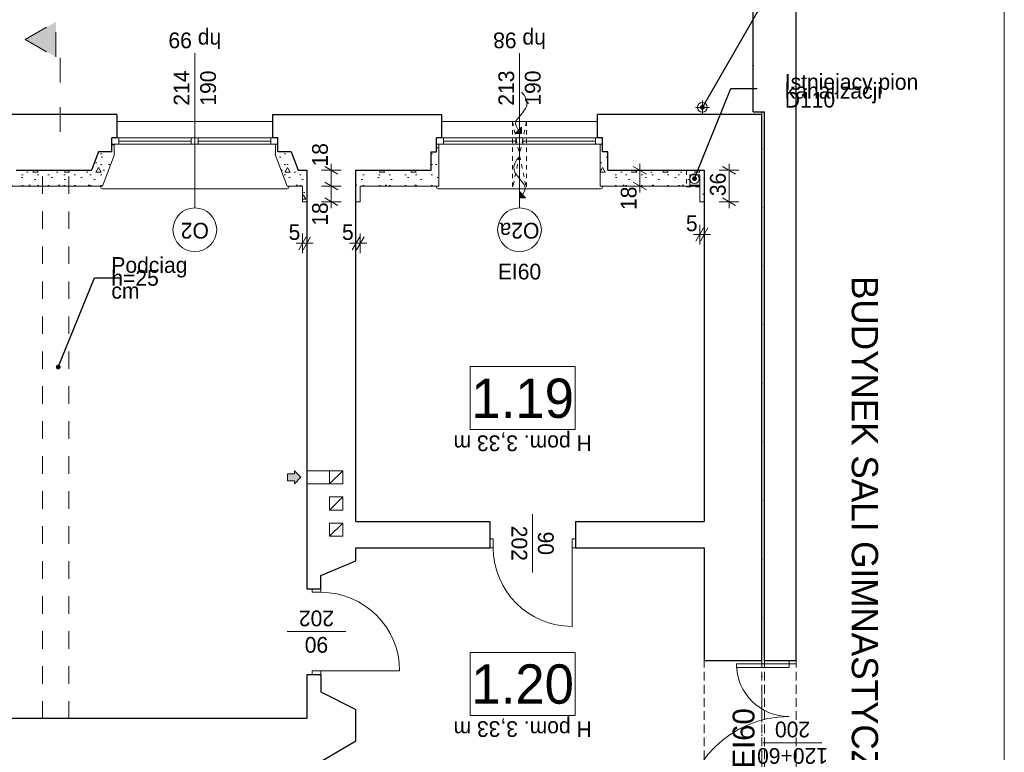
# Model space of a CAD drawing. Extents: x -145259 to -66341, y -2316 to 227384.
# Tile 66 of 143: x -81510 to -70259, y 94379 to 102756. Entities that reach past the tile are written whole.
import ezdxf

# ---------------------------------------------------------------- set-up
doc = ezdxf.new("R2010")
doc.units = 0
doc.header["$MEASUREMENT"] = 0
for name, pattern in [('Dashed', [564.444447, 282.222223, -282.222223]), ('Dot & Dashed', [670.277762, 352.777767, -176.388884, 0, -141.111112]), ('Hidden Line', [100, 50, -50]), ('Krawędzie ukryte', [150, 100, -50]), ('Przerywana', [400, 200, -200])]:
    doc.linetypes.add(name, pattern=pattern)
for name, color, linetype in [('A-Okna', 7, 'Continuous'), ('Arch ocieplenie', 7, 'Continuous'), ('Arch wymiary', 7, 'Continuous'), ('Arch ściany działowe', 7, 'Continuous')]:
    doc.layers.add(name, color=color, linetype=linetype)
for name, color, linetype, lineweight in [('A-Okna_Nr_Pióra__21', 7, 'Continuous', 13), ('A-Okna_Nr_Pióra__5', 7, 'Continuous', 13), ('Arch ocieplenie_Nr_Pióra__21', 7, 'Continuous', 13), ('Arch opisy okien_Nr_Pióra__21', 7, 'Continuous', 13), ('Arch opisy_Nr_Pióra__1', 7, 'Continuous', 25), ('Arch opisy_Nr_Pióra__21', 7, 'Continuous', 13), ('arch przekroje_Nr_Pióra__5', 7, 'Continuous', 13), ('ARCH TABELA_Nr_Pióra__21', 7, 'Continuous', 13), ('Arch wymiary_Nr_Pióra__21', 7, 'Continuous', 13), ('Arch wymiary_Nr_Pióra__5', 7, 'Continuous', 13), ('Arch ściany działowe_Nr_Pióra__5', 7, 'Continuous', 13), ('Inwent kominy_Nr_Pióra__21', 7, 'Continuous', 13), ('INWENT ODWODNIENIE_Nr_Pióra__21', 7, 'Continuous', 13), ('INWENT OPISY_Nr_Pióra__21', 7, 'Continuous', 13), ('INWENT OPISY_Nr_Pióra__5', 7, 'Continuous', 13), ('INWENT STROPY_Nr_Pióra__21', 7, 'Continuous', 13), ('INWENT. DRZWI_Nr_Pióra__21', 7, 'Continuous', 13), ('INWENT. OKNA_Nr_Pióra__21', 7, 'Continuous', 13), ('INWENT.ŚCIANY_Nr_Pióra__1', 7, 'Continuous', 25), ('INWENT.ŚCIANY_Nr_Pióra__20', 1, 'Continuous', 20), ('INWENT.ŚCIANY_Nr_Pióra__21', 7, 'Continuous', 13)]:
    doc.layers.add(name, color=color, linetype=linetype, lineweight=lineweight)
doc.layers.add('INWENT kanalizacja_Nr_Pióra__118', color=7, linetype='Continuous', lineweight=13, true_color=0x573938)
doc.layers.add('INWENT.ŚCIANY_Nr_Pióra__2', color=7, linetype='Continuous', lineweight=13, true_color=0x7f7f7f)
doc.styles.add('GENERATED_STYLE_1', font='txt')
doc.styles.add('GENERATED_STYLE_4', font='txt')
doc.styles.add('GENERATED_STYLE_5', font='txt')
doc.styles.add('GENERATED_STYLE_7', font='txt')
doc.styles.add('GENERATED_STYLE_8', font='txt')
doc.dimstyles.new('GENERATED_STYLE__1', dxfattribs={"dimtxt": 179.999995, "dimasz": 114, "dimexe": 0.18, "dimexo": 0, "dimgap": 0.09, "dimtad": 1, "dimdec": 0, "dimlfac": 0.1, "dimzin": 0, "dimdsep": 46, "dimtxsty": 'GENERATED_STYLE_1', "dimblk": 'ARROWHEAD_2', "dimblk1": 'ARROWHEAD_2', "dimblk2": 'ARROWHEAD_2', "dimcen": 0.09, "dimclrd": 7, "dimclre": 7, "dimclrt": 7, "dimazin": 0, "dimtfac": 1, "dimtdec": 4, "dimtmove": 0, "dimatfit": 3, "dimfxl": 0, "dimtolj": 1, "dimtzin": 0, "dimarcsym": 0})
doc.dimstyles.new('GENERATED_STYLE__2', dxfattribs={"dimtxt": 179.999995, "dimasz": 114, "dimexe": 0.18, "dimexo": 0, "dimgap": 0.09, "dimtad": 1, "dimtih": 1, "dimtoh": 1, "dimdec": 0, "dimlfac": 0.1, "dimzin": 0, "dimdsep": 46, "dimtxsty": 'GENERATED_STYLE_1', "dimblk": 'ARROWHEAD_2', "dimblk1": 'ARROWHEAD_2', "dimblk2": 'ARROWHEAD_2', "dimcen": 0.09, "dimclrd": 7, "dimclre": 7, "dimclrt": 7, "dimazin": 0, "dimtfac": 1, "dimtdec": 4, "dimtmove": 0, "dimatfit": 3, "dimfxl": 0, "dimtolj": 1, "dimtzin": 0, "dimarcsym": 0})
doc.dimstyles.new('GENERATED_STYLE__9', dxfattribs={"dimtxt": 0.18, "dimasz": 109.44, "dimexe": 0.18, "dimexo": 0.0625, "dimgap": 0.09, "dimtad": 0, "dimtih": 1, "dimtoh": 1, "dimdec": 4, "dimzin": 0, "dimdsep": 46, "dimcen": 0.09, "dimadec": 0, "dimazin": 0, "dimtfac": 1, "dimtdec": 4, "dimtmove": 0, "dimatfit": 3, "dimldrblk": 'ARROWHEAD_11', "dimfxl": 0, "dimtolj": 1, "dimtzin": 0, "dimarcsym": 0})
pattern_1 = [(0, (0, 0), (0, 623.5383), [60, -300]), (0, (180, 311.8), (0, 623.5383), [60, -300]), (60, (0, 0), (-540, 311.7692), [60, -300]), (60, (360, 0), (-540, 311.7692), [60, -300]), (120, (60, 0), (540, 311.7692), [60, -300]), (120, (420, 0), (540, 311.7692), [60, -300]), (0, (0, 60), (0, 120), [0, -120, 0, -180.00001]), (45, (60, 60), (-84.85282, 84.85282), [0, -90, 0, -150.00001])]

# ---------------------------------------------------------------- blocks, each defined once
blk = doc.blocks.new('Ściana_259', base_point=(-78229, 101034))
at = {"layer": 'Arch ocieplenie_Nr_Pióra__21', "linetype": 'Continuous'}
h = blk.add_hatch(dxfattribs=at)
h.set_pattern_fill('Structural_Concrete', color=256, style=0, pattern_type=2)
h.set_pattern_definition(pattern_1)
h.paths.add_polyline_path([(-78229, 101034), (-78329, 101034), (-78453, 100854), (-78279, 100854)], flags=0)
for p, q in [((-78229, 101034), (-78329, 101034)), ((-78453, 100854), (-78279, 100854))]:
    blk.add_line(p, q, dxfattribs=at)
blk = doc.blocks.new('Ściana_260', base_point=(-78329, 101034))
at = {"layer": 'Arch ocieplenie_Nr_Pióra__21', "linetype": 'Continuous'}
h = blk.add_hatch(dxfattribs=at)
h.set_pattern_fill('Structural_Concrete', color=256, style=0, pattern_type=2)
h.set_pattern_definition(pattern_1)
h.paths.add_polyline_path([(-78329, 101034), (-78409, 101244), (-78590, 101214), (-78453, 100854)], flags=0)
for p, q in [((-78590, 101214), (-78453, 100854)), ((-78329, 101034), (-78409, 101244))]:
    blk.add_line(p, q, dxfattribs=at)
blk = doc.blocks.new('Ściana_261', base_point=(-78409, 101244))
at = {"layer": 'Arch ocieplenie_Nr_Pióra__21', "linetype": 'Continuous'}
h = blk.add_hatch(dxfattribs=at)
h.set_pattern_fill('Structural_Concrete', color=256, style=0, pattern_type=2)
h.set_pattern_definition(pattern_1)
h.paths.add_polyline_path([(-78409, 101244), (-78559, 101244), (-78589, 101214), (-78590, 101214)], flags=0)
for p, q in [((-78589, 101214), (-78590, 101214)), ((-78409, 101244), (-78559, 101244))]:
    blk.add_line(p, q, dxfattribs=at)
blk = doc.blocks.new('Ściana_262', base_point=(-78559, 101244))
at = {"layer": 'Arch ocieplenie_Nr_Pióra__21', "linetype": 'Continuous'}
h = blk.add_hatch(dxfattribs=at)
h.set_pattern_fill('Structural_Concrete', color=256, style=0, pattern_type=2)
h.set_pattern_definition(pattern_1)
h.paths.add_polyline_path([(-78559, 101244), (-78559, 101334), (-78589, 101334), (-78589, 101214)], flags=0)
for p, q in [((-78559, 101334), (-78589, 101334)), ((-78589, 101334), (-78589, 101214)), ((-78559, 101244), (-78559, 101334))]:
    blk.add_line(p, q, dxfattribs=at)
blk = doc.blocks.new('Ściana_263', base_point=(-81119, 101034))
at = {"layer": 'Arch ocieplenie_Nr_Pióra__21', "linetype": 'Continuous'}
h = blk.add_hatch(dxfattribs=at)
h.set_pattern_fill('Structural_Concrete', color=256, style=0, pattern_type=2)
h.set_pattern_definition(pattern_1)
h.paths.add_polyline_path([(-81119, 100854), (-80565, 100854), (-80689, 101034), (-81119, 101034)], flags=0)
for p, q in [((-80689, 101034), (-81119, 101034)), ((-81119, 100854), (-80565, 100854))]:
    blk.add_line(p, q, dxfattribs=at)
blk = doc.blocks.new('Ściana_264', base_point=(-80689, 101034))
at = {"layer": 'Arch ocieplenie_Nr_Pióra__21', "linetype": 'Continuous'}
h = blk.add_hatch(dxfattribs=at)
h.set_pattern_fill('Structural_Concrete', color=256, style=0, pattern_type=2)
h.set_pattern_definition(pattern_1)
h.paths.add_polyline_path([(-80565, 100854), (-80428, 101214), (-80609, 101244), (-80689, 101034)], flags=0)
for p, q in [((-80609, 101244), (-80689, 101034)), ((-80565, 100854), (-80428, 101214))]:
    blk.add_line(p, q, dxfattribs=at)
blk = doc.blocks.new('Ściana_265', base_point=(-80609, 101244))
at = {"layer": 'Arch ocieplenie_Nr_Pióra__21', "linetype": 'Continuous'}
h = blk.add_hatch(dxfattribs=at)
h.set_pattern_fill('Structural_Concrete', color=256, style=0, pattern_type=2)
h.set_pattern_definition(pattern_1)
h.paths.add_polyline_path([(-80428, 101214), (-80429, 101214), (-80459, 101244), (-80609, 101244)], flags=0)
for p, q in [((-80459, 101244), (-80609, 101244)), ((-80428, 101214), (-80429, 101214))]:
    blk.add_line(p, q, dxfattribs=at)
blk = doc.blocks.new('Ściana_266', base_point=(-80459, 101244))
at = {"layer": 'Arch ocieplenie_Nr_Pióra__21', "linetype": 'Continuous'}
h = blk.add_hatch(dxfattribs=at)
h.set_pattern_fill('Structural_Concrete', color=256, style=0, pattern_type=2)
h.set_pattern_definition(pattern_1)
h.paths.add_polyline_path([(-80429, 101214), (-80429, 101334), (-80459, 101334), (-80459, 101244)], flags=0)
for p, q in [((-80429, 101334), (-80459, 101334)), ((-80459, 101334), (-80459, 101244)), ((-80429, 101214), (-80429, 101334))]:
    blk.add_line(p, q, dxfattribs=at)
blk = doc.blocks.new('Ściana_267', base_point=(-81119, 101034))
at = {"layer": 'Arch ocieplenie_Nr_Pióra__21', "linetype": 'Continuous'}
h = blk.add_hatch(dxfattribs=at)
h.set_pattern_fill('Structural_Concrete', color=256, style=0, pattern_type=2)
h.set_pattern_definition(pattern_1)
h.paths.add_polyline_path([(-81119, 101034), (-81549, 101034), (-81673, 100854), (-81119, 100854)], flags=0)
for p, q in [((-81119, 101034), (-81549, 101034)), ((-81673, 100854), (-81119, 100854))]:
    blk.add_line(p, q, dxfattribs=at)
blk = doc.blocks.new('Ściana_284', base_point=(-78229, 101034))
at = {"layer": 'Arch ocieplenie_Nr_Pióra__21', "linetype": 'Continuous'}
h = blk.add_hatch(dxfattribs=at)
h.set_pattern_fill('Structural_Concrete', color=256, style=0, pattern_type=2)
h.set_pattern_definition(pattern_1)
h.paths.add_polyline_path([(-78279, 100854), (-78279, 100674), (-78229, 100674), (-78229, 101034)], flags=0)
for p, q in [((-78229, 100674), (-78229, 101034)), ((-78279, 100854), (-78279, 100674)), ((-78279, 100674), (-78229, 100674))]:
    blk.add_line(p, q, dxfattribs=at)
blk = doc.blocks.new('Ściana_285', base_point=(-77669, 101034))
at = {"layer": 'Arch ocieplenie_Nr_Pióra__21', "linetype": 'Continuous'}
h = blk.add_hatch(dxfattribs=at)
h.set_pattern_fill('Structural_Concrete', color=256, style=0, pattern_type=2)
h.set_pattern_definition(pattern_1)
h.paths.add_polyline_path([(-77669, 101034), (-77669, 100674), (-77619, 100674), (-77619, 100854)], flags=0)
for p, q in [((-77669, 101034), (-77669, 100674)), ((-77619, 100674), (-77619, 100854)), ((-77669, 100674), (-77619, 100674))]:
    blk.add_line(p, q, dxfattribs=at)
blk = doc.blocks.new('Ściana_286', base_point=(-74849, 101244))
at = {"layer": 'Arch ocieplenie_Nr_Pióra__21', "linetype": 'Continuous'}
h = blk.add_hatch(dxfattribs=at)
h.set_pattern_fill('Structural_Concrete', color=256, style=0, pattern_type=2)
h.set_pattern_definition(pattern_1)
h.paths.add_polyline_path([(-74849, 101244), (-74849, 101334), (-74879, 101334), (-74879, 101244)], flags=0)
for p, q in [((-74849, 101334), (-74879, 101334)), ((-74879, 101334), (-74879, 101244)), ((-74849, 101244), (-74849, 101334))]:
    blk.add_line(p, q, dxfattribs=at)
blk = doc.blocks.new('Ściana_287', base_point=(-74849, 101034))
at = {"layer": 'Arch ocieplenie_Nr_Pióra__21', "linetype": 'Continuous'}
h = blk.add_hatch(dxfattribs=at)
h.set_pattern_fill('Structural_Concrete', color=256, style=0, pattern_type=2)
h.set_pattern_definition(pattern_1)
h.paths.add_polyline_path([(-74789, 101034), (-74789, 101244), (-74879, 101244), (-74879, 100854)], flags=0)
for p, q in [((-74879, 101244), (-74879, 100854)), ((-74789, 101244), (-74849, 101244)), ((-74789, 101034), (-74789, 101244))]:
    blk.add_line(p, q, dxfattribs=at)
blk = doc.blocks.new('Ściana_288', base_point=(-73854, 101034))
at = {"layer": 'Arch ocieplenie_Nr_Pióra__21', "linetype": 'Continuous'}
h = blk.add_hatch(dxfattribs=at)
h.set_pattern_fill('Structural_Concrete', color=256, style=0, pattern_type=2)
h.set_pattern_definition(pattern_1)
h.paths.add_polyline_path([(-73854, 101034), (-74789, 101034), (-74879, 100854), (-73854, 100854)], flags=0)
for p, q in [((-73854, 101034), (-74789, 101034)), ((-73854, 100854), (-73854, 100984)), ((-74879, 100854), (-73854, 100854))]:
    blk.add_line(p, q, dxfattribs=at)
blk = doc.blocks.new('Ściana_289', base_point=(-76749, 101244))
at = {"layer": 'Arch ocieplenie_Nr_Pióra__21', "linetype": 'Continuous'}
h = blk.add_hatch(dxfattribs=at)
h.set_pattern_fill('Structural_Concrete', color=256, style=0, pattern_type=2)
h.set_pattern_definition(pattern_1)
h.paths.add_polyline_path([(-76719, 101244), (-76719, 101334), (-76749, 101334), (-76749, 101244)], flags=0)
for p, q in [((-76719, 101334), (-76749, 101334)), ((-76749, 101334), (-76749, 101244)), ((-76719, 101244), (-76719, 101334))]:
    blk.add_line(p, q, dxfattribs=at)
blk = doc.blocks.new('Ściana_290', base_point=(-76749, 101034))
at = {"layer": 'Arch ocieplenie_Nr_Pióra__21', "linetype": 'Continuous'}
h = blk.add_hatch(dxfattribs=at)
h.set_pattern_fill('Structural_Concrete', color=256, style=0, pattern_type=2)
h.set_pattern_definition(pattern_1)
h.paths.add_polyline_path([(-76719, 100854), (-76719, 101244), (-76809, 101244), (-76809, 101034)], flags=0)
for p, q in [((-76749, 101244), (-76809, 101244)), ((-76809, 101244), (-76809, 101034)), ((-76719, 100854), (-76719, 101244))]:
    blk.add_line(p, q, dxfattribs=at)
blk = doc.blocks.new('Ściana_291', base_point=(-76749, 101034))
at = {"layer": 'Arch ocieplenie_Nr_Pióra__21', "linetype": 'Continuous'}
h = blk.add_hatch(dxfattribs=at)
h.set_pattern_fill('Structural_Concrete', color=256, style=0, pattern_type=2)
h.set_pattern_definition(pattern_1)
h.paths.add_polyline_path([(-76809, 101034), (-77669, 101034), (-77619, 100854), (-76719, 100854)], flags=0)
for p, q in [((-76809, 101034), (-77669, 101034)), ((-77619, 100854), (-76719, 100854))]:
    blk.add_line(p, q, dxfattribs=at)
blk = doc.blocks.new('Ściana_395', base_point=(-73689, 101034))
at = {"layer": 'Arch ocieplenie_Nr_Pióra__21', "linetype": 'Continuous'}
h = blk.add_hatch(dxfattribs=at)
h.set_pattern_fill('Structural_Concrete', color=256, style=0, pattern_type=2)
h.set_pattern_definition(pattern_1)
h.paths.add_polyline_path([(-73689, 101034), (-73854, 101034), (-73854, 100984), (-73739, 100984)], flags=0)
for p, q in [((-73689, 101034), (-73854, 101034)), ((-73854, 100984), (-73739, 100984))]:
    blk.add_line(p, q, dxfattribs=at)
blk = doc.blocks.new('Ściana_396', base_point=(-73689, 101034))
at = {"layer": 'Arch ocieplenie_Nr_Pióra__21', "linetype": 'Continuous'}
h = blk.add_hatch(dxfattribs=at)
h.set_pattern_fill('Structural_Concrete', color=256, style=0, pattern_type=2)
h.set_pattern_definition(pattern_1)
h.paths.add_polyline_path([(-73739, 100984), (-73739, 100674), (-73689, 100674), (-73689, 101034)], flags=0)
for p, q in [((-73739, 100984), (-73739, 100674)), ((-73689, 100674), (-73689, 101034)), ((-73739, 100674), (-73689, 100674))]:
    blk.add_line(p, q, dxfattribs=at)
blk = doc.blocks.new('Ściana_397', base_point=(-73739, 100854))
at = {"layer": 'Arch ściany działowe_Nr_Pióra__5', "linetype": 'Continuous'}
for p, q in [((-73739, 100866), (-73854, 100866)), ((-73854, 100866), (-73854, 100854)), ((-73854, 100854), (-73739, 100854)), ((-73739, 100854), (-73739, 100866))]:
    blk.add_line(p, q, dxfattribs=at)
blk = doc.blocks.new('Krzywa_21', base_point=(-75775, 101925))
at = {"layer": 'A-Okna_Nr_Pióra__21', "linetype": 'Continuous'}
blk.add_hatch(color=256, dxfattribs=at).paths.add_polyline_path([(-75775, 101455), (-75846, 101454), (-75776, 101526)], flags=0)
for p, q in [((-75846, 101454), (-75776, 101526)), ((-75775, 101455), (-75776, 101526)), ((-75775, 101455), (-75846, 101454))]:
    blk.add_line(p, q, dxfattribs=at)
at = {"layer": 'A-Okna_Nr_Pióra__5', "linetype": 'Continuous', "flags": 128}
blk.add_lwpolyline([(-75775, 101925), (-75746, 101894), (-75725, 101859), (-75713, 101815), (-75715, 101776), (-75728, 101739), (-75775, 101675), (-75835, 101602), (-75842, 101570), (-75838, 101540), (-75811, 101490)], dxfattribs=at)
blk = doc.blocks.new('Krzywa_22', base_point=(-75800, 101190))
at = {"layer": 'A-Okna_Nr_Pióra__21', "linetype": 'Continuous'}
blk.add_hatch(color=256, dxfattribs=at).paths.add_polyline_path([(-75800, 100719), (-75799, 100790), (-75729, 100719)], flags=0)
for p, q in [((-75800, 100719), (-75799, 100790)), ((-75800, 100719), (-75729, 100719)), ((-75799, 100790), (-75729, 100719))]:
    blk.add_line(p, q, dxfattribs=at)
at = {"layer": 'A-Okna_Nr_Pióra__5', "linetype": 'Continuous', "flags": 128}
blk.add_lwpolyline([(-75800, 101190), (-75829, 101158), (-75850, 101123), (-75862, 101079), (-75860, 101040), (-75847, 101003), (-75800, 100939), (-75740, 100866), (-75733, 100834), (-75737, 100804), (-75764, 100754)], dxfattribs=at)
blk = doc.blocks.new('*D1392')
at = {"layer": 'Arch wymiary_Nr_Pióra__5', "linetype": 'Continuous'}
for p, q in [((-73329, 100990), (-73479, 101077)), ((-73404, 101034), (-73404, 101107)), ((-73292, 101034), (-73517, 101034)), ((-73404, 100674), (-73404, 101034)), ((-73479, 100717), (-73329, 100630)), ((-73292, 100674), (-73517, 100674)), ((-73404, 100600), (-73404, 100674))]:
    blk.add_line(p, q, dxfattribs=at)
at = {"layer": 'Arch wymiary_Nr_Pióra__21', "insert": (-73440, 100738), "char_height": 180, "attachment_point": 7, "rotation": 90, "style": 'GENERATED_STYLE_1'}
blk.add_mtext('{36}', dxfattribs=at)
blk = doc.blocks.new('ARROWHEAD_2')
at = {"color": 0, "linetype": 'Continuous', "lineweight": 0}
for p, q in [((0, 0), (-1, 0)), ((-0.378, -0.655), (0.378, 0.655))]:
    blk.add_line(p, q, dxfattribs=at)
blk = doc.blocks.new('*D1393')
at = {"layer": 'Arch wymiary_Nr_Pióra__5', "linetype": 'Continuous'}
for p, q in [((-73782, 100224), (-73695, 100374)), ((-73739, 100186), (-73739, 100411)), ((-73645, 100374), (-73732, 100224)), ((-73689, 100186), (-73689, 100411)), ((-73812, 100299), (-73739, 100299)), ((-73739, 100299), (-73689, 100299)), ((-73689, 100299), (-73615, 100299))]:
    blk.add_line(p, q, dxfattribs=at)
at = {"layer": 'Arch wymiary_Nr_Pióra__21', "insert": (-73897, 100335), "char_height": 180, "attachment_point": 7, "style": 'GENERATED_STYLE_1'}
blk.add_mtext('{5}', dxfattribs=at)
blk = doc.blocks.new('*D1394')
at = {"layer": 'Arch wymiary_Nr_Pióra__5', "linetype": 'Continuous'}
for p, q in [((-74348, 100990), (-74498, 101077)), ((-74423, 101034), (-74423, 101107)), ((-74311, 101034), (-74536, 101034)), ((-74423, 100854), (-74423, 101034)), ((-74311, 100854), (-74536, 100854)), ((-74498, 100897), (-74348, 100810)), ((-74423, 100780), (-74423, 100854))]:
    blk.add_line(p, q, dxfattribs=at)
at = {"layer": 'Arch wymiary_Nr_Pióra__21', "insert": (-74459, 100580), "char_height": 180, "attachment_point": 7, "rotation": 90, "style": 'GENERATED_STYLE_1'}
blk.add_mtext('{18}', dxfattribs=at)
blk = doc.blocks.new('*D1395')
at = {"layer": 'Arch wymiary_Nr_Pióra__5', "linetype": 'Continuous'}
for p, q in [((-77838, 100854), (-78063, 100854)), ((-78025, 100897), (-77875, 100810)), ((-77950, 100674), (-77950, 100854)), ((-78025, 100717), (-77875, 100630)), ((-77838, 100674), (-78063, 100674)), ((-77950, 100600), (-77950, 100674))]:
    blk.add_line(p, q, dxfattribs=at)
at = {"layer": 'Arch wymiary_Nr_Pióra__21', "char_height": 180, "attachment_point": 7, "rotation": 90, "style": 'GENERATED_STYLE_1'}
for insert in [(-77986, 101077), (-77986, 100400)]:
    blk.add_mtext('{18}', dxfattribs=dict(at, insert=insert))
blk = doc.blocks.new('*D1396')
at = {"layer": 'Arch wymiary_Nr_Pióra__5', "linetype": 'Continuous'}
for p, q in [((-77875, 100990), (-78025, 101077)), ((-77950, 101034), (-77950, 101107)), ((-77838, 101034), (-78063, 101034)), ((-77950, 100854), (-77950, 101034)), ((-77838, 100854), (-78063, 100854)), ((-78025, 100897), (-77875, 100810))]:
    blk.add_line(p, q, dxfattribs=at)
at = {"layer": 'Arch wymiary_Nr_Pióra__21', "char_height": 180, "attachment_point": 7, "rotation": 90, "style": 'GENERATED_STYLE_1'}
for insert in [(-77986, 101077), (-77986, 100400)]:
    blk.add_mtext('{18}', dxfattribs=dict(at, insert=insert))
blk = doc.blocks.new('*D1399')
at = {"layer": 'Arch wymiary_Nr_Pióra__5', "linetype": 'Continuous'}
for p, q in [((-77712, 100124), (-77625, 100274)), ((-77669, 100086), (-77669, 100311)), ((-77575, 100274), (-77662, 100124)), ((-77619, 100086), (-77619, 100311)), ((-77742, 100199), (-77669, 100199)), ((-77669, 100199), (-77619, 100199)), ((-77619, 100199), (-77545, 100199))]:
    blk.add_line(p, q, dxfattribs=at)
at = {"layer": 'Arch wymiary_Nr_Pióra__21', "insert": (-77827, 100235), "char_height": 180, "attachment_point": 7, "style": 'GENERATED_STYLE_1'}
blk.add_mtext('{5}', dxfattribs=at)
blk = doc.blocks.new('*D1400')
at = {"layer": 'Arch wymiary_Nr_Pióra__5', "linetype": 'Continuous'}
for p, q in [((-78322, 100124), (-78235, 100274)), ((-78279, 100086), (-78279, 100311)), ((-78185, 100274), (-78272, 100124)), ((-78229, 100086), (-78229, 100311)), ((-78352, 100199), (-78279, 100199)), ((-78279, 100199), (-78229, 100199)), ((-78229, 100199), (-78155, 100199))]:
    blk.add_line(p, q, dxfattribs=at)
at = {"layer": 'Arch wymiary_Nr_Pióra__21', "insert": (-78437, 100235), "char_height": 180, "attachment_point": 7, "style": 'GENERATED_STYLE_1'}
blk.add_mtext('{5}', dxfattribs=at)
blk = doc.blocks.new('ARROWHEAD_11')
at = {"color": 0, "linetype": 'Continuous', "lineweight": 0}
blk.add_line((0, 0), (-1, 0), dxfattribs=at)
at = {"color": 0, "linetype": 'Continuous', "lineweight": 0, "const_width": 0.25, "flags": 128}
blk.add_lwpolyline([(-0.125, 0, 1), (0.125, 0, 1)], format="xyb", close=True, dxfattribs=at)

msp = doc.modelspace()

# ---------------------------------------------------------------- hatches: boundary and pattern name
at = {"layer": 'arch przekroje_Nr_Pióra__5', "linetype": 'Continuous'}
msp.add_hatch(color=256, dxfattribs=at).paths.add_polyline_path([(-81096.9, 102730.1), (-81096.9, 102330.1), (-81446.9, 102530.1)], flags=0)
at = {"layer": 'Inwent kominy_Nr_Pióra__21', "linetype": 'Continuous'}
msp.add_hatch(color=256, dxfattribs=at).paths.add_polyline_path([(-78368.7, 97448.6), (-78368.7, 97483.6), (-78448.7, 97483.6), (-78448.7, 97563.6), (-78368.7, 97563.6), (-78368.7, 97598.6), (-78298.7, 97523.6)], flags=0)

# ---------------------------------------------------------------- linework, layer by layer
at = {"layer": 'A-Okna_Nr_Pióra__5', "linetype": 'Hidden Line'}
for p, q in [((-75878.7, 101593.6), (-75878.7, 100823.6)), ((-75878.7, 101593.6), (-75718.7, 101593.6)), ((-75718.7, 101593.6), (-75878.7, 100823.6)), ((-75878.7, 101593.6), (-75718.7, 100823.6)), ((-75718.7, 101593.6), (-75718.7, 100823.6)), ((-75878.7, 100823.6), (-75718.7, 100823.6))]:
    msp.add_line(p, q, dxfattribs=at)
at = {"layer": 'Arch opisy okien_Nr_Pióra__21', "linetype": 'Continuous'}
for centre in [(-79508.7, 100353.6), (-75798.7, 100353.6)]:
    msp.add_circle(centre, 250, dxfattribs=at)
at = {"layer": 'Arch opisy_Nr_Pióra__21', "linetype": 'Continuous'}
for p, q in [((-75162.4, 98788.6), (-76362.4, 98788.6)), ((-76362.4, 98788.6), (-76362.4, 98068.6)), ((-75162.4, 98068.6), (-75162.4, 98788.6)), ((-76362.4, 98068.6), (-75162.4, 98068.6)), ((-75162.4, 95520.5), (-76362.4, 95520.5)), ((-76362.4, 95520.5), (-76362.4, 94800.5)), ((-75162.4, 94800.5), (-75162.4, 95520.5)), ((-76362.4, 94800.5), (-75162.4, 94800.5))]:
    msp.add_line(p, q, dxfattribs=at)
at = {"layer": 'arch przekroje_Nr_Pióra__5', "linetype": 'Dashed'}
for p, q in [((-81446.9, 102530.1), (-81096.9, 102730.1)), ((-81096.9, 102330.1), (-81096.9, 102730.1)), ((-81446.9, 102530.1), (-81096.9, 102330.1)), ((-81046.9, 101472.1), (-81046.9, 102530.1))]:
    msp.add_line(p, q, dxfattribs=at)
at = {"layer": 'ARCH TABELA_Nr_Pióra__21', "linetype": 'Continuous'}
msp.add_line((-70258.7, 106983.6), (-70258.7, 77283.6), dxfattribs=at)
at = {"layer": 'INWENT kanalizacja_Nr_Pióra__118', "linetype": 'Continuous'}
msp.add_circle((-73798.7, 100938.6), 55, dxfattribs=at)
at = {"layer": 'Inwent kominy_Nr_Pióra__21', "linetype": 'Continuous'}
for p, q in [((-78448.7, 97483.6), (-78448.7, 97563.6)), ((-78448.7, 97563.6), (-78368.7, 97563.6)), ((-78298.7, 97523.6), (-78368.7, 97598.6)), ((-78368.7, 97563.6), (-78368.7, 97598.6)), ((-77968.7, 97598.6), (-78228.7, 97598.6)), ((-77818.7, 97598.6), (-77968.7, 97598.6)), ((-77968.7, 97598.6), (-77968.7, 97448.6)), ((-77968.7, 97448.6), (-77818.7, 97598.6)), ((-77818.7, 97448.6), (-77818.7, 97598.6)), ((-78368.7, 97483.6), (-78448.7, 97483.6)), ((-78298.7, 97523.6), (-78368.7, 97448.6)), ((-78368.7, 97483.6), (-78368.7, 97448.6)), ((-77968.7, 97448.6), (-78228.7, 97448.6)), ((-77968.7, 97448.6), (-77818.7, 97448.6)), ((-77818.7, 97298.6), (-77968.7, 97298.6)), ((-77968.7, 97298.6), (-77968.7, 97148.6)), ((-77968.7, 97148.6), (-77818.7, 97298.6)), ((-77818.7, 97148.6), (-77818.7, 97298.6)), ((-77968.7, 97148.6), (-77818.7, 97148.6)), ((-77818.7, 96998.6), (-77968.7, 96998.6)), ((-77968.7, 96998.6), (-77968.7, 96848.6)), ((-77968.7, 96848.6), (-77818.7, 96998.6)), ((-77818.7, 96848.6), (-77818.7, 96998.6)), ((-77968.7, 96848.6), (-77818.7, 96848.6))]:
    msp.add_line(p, q, dxfattribs=at)
at = {"layer": 'INWENT ODWODNIENIE_Nr_Pióra__21', "linetype": 'Continuous'}
for p, q in [((-73708.7, 101673.6), (-73708.7, 101833.6)), ((-73628.7, 101753.6), (-73788.7, 101753.6))]:
    msp.add_line(p, q, dxfattribs=at)
msp.add_circle((-73708.7, 101753.6), 55, dxfattribs=at)
at = {"layer": 'INWENT OPISY_Nr_Pióra__21', "linetype": 'Continuous'}
for p, q in [((-79508.7, 100603.6), (-79508.7, 102373.6)), ((-75648.7, 96433.6), (-75648.7, 97103.6)), ((-77783.7, 95758.6), (-78453.7, 95758.6)), ((-72343.7, 94488.6), (-73013.7, 94488.6))]:
    msp.add_line(p, q, dxfattribs=at)
at = {"layer": 'INWENT OPISY_Nr_Pióra__5', "linetype": 'Continuous'}
msp.add_line((-75798.7, 100603.6), (-75798.7, 102373.6), dxfattribs=at)
at = {"layer": 'INWENT STROPY_Nr_Pióra__21', "linetype": 'Przerywana'}
for p, q in [((-81248.7, 94763.6), (-81248.7, 101033.6)), ((-80948.7, 94763.6), (-80948.7, 101033.6))]:
    msp.add_line(p, q, dxfattribs=at)
at = {"layer": 'INWENT. DRZWI_Nr_Pióra__21', "linetype": 'Continuous'}
for p, q in [((-76098.7, 96818.6), (-76138.7, 96818.6)), ((-76098.7, 96718.6), (-76098.7, 96818.6)), ((-75198.7, 96718.6), (-75198.7, 96818.6)), ((-75198.7, 96818.6), (-75158.7, 96818.6)), ((-76098.7, 96718.6), (-76138.7, 96718.6)), ((-75198.7, 96718.6), (-75198.7, 95818.6)), ((-75198.7, 96718.6), (-75158.7, 96718.6)), ((-78168.7, 96208.6), (-78168.7, 96248.6)), ((-78068.7, 96208.6), (-78168.7, 96208.6)), ((-78068.7, 96208.6), (-78068.7, 96248.6)), ((-72718.7, 95388.6), (-72718.7, 95428.6)), ((-72638.7, 95388.6), (-72638.7, 95428.6)), ((-78068.7, 95308.6), (-78168.7, 95308.6)), ((-78168.7, 95308.6), (-78168.7, 95268.6)), ((-78068.7, 95308.6), (-77168.7, 95308.6)), ((-78068.7, 95308.6), (-78068.7, 95268.6)), ((-72718.7, 95388.6), (-73318.7, 95388.6)), ((-73318.7, 95388.6), (-73318.7, 95348.6)), ((-73318.7, 95348.6), (-72718.7, 95348.6)), ((-72718.7, 95348.6), (-72718.7, 95388.6)), ((-72718.7, 95388.6), (-72638.7, 95388.6))]:
    msp.add_line(p, q, dxfattribs=at)
for centre, radius, start, end in [((-75198.7, 96718.6), 900, 180, 270), ((-78068.7, 95308.6), 900, 0, 90), ((-72718.7, 95388.6), 600, 180, 270), ((-72718.7, 93588.6), 1200, 90, 180)]:
    msp.add_arc(centre, radius, start, end, dxfattribs=at)
at = {"layer": 'INWENT. OKNA_Nr_Pióra__21', "linetype": 'Continuous'}
for p, q in [((-80458.7, 101403.6), (-78558.7, 101403.6)), ((-80378.7, 101333.6), (-80378.7, 101403.6)), ((-79548.7, 101333.6), (-79548.7, 101403.6)), ((-79468.7, 101333.6), (-79468.7, 101403.6)), ((-78638.7, 101333.6), (-78638.7, 101403.6)), ((-76748.7, 101403.6), (-74848.7, 101403.6)), ((-76668.7, 101333.6), (-76668.7, 101403.6)), ((-75838.7, 101333.6), (-75838.7, 101403.6)), ((-75758.7, 101333.6), (-75758.7, 101403.6)), ((-74928.7, 101333.6), (-74928.7, 101403.6)), ((-78558.7, 101333.6), (-80458.7, 101333.6)), ((-79548.7, 101368.6), (-80378.7, 101368.6)), ((-78638.7, 101368.6), (-79468.7, 101368.6)), ((-74848.7, 101333.6), (-76748.7, 101333.6)), ((-75838.7, 101368.6), (-76668.7, 101368.6)), ((-74928.7, 101368.6), (-75758.7, 101368.6)), ((-80584.7, 100843.6), (-80584.7, 100853.6)), ((-80564.7, 100823.6), (-78452.8, 100823.6)), ((-78432.8, 100843.6), (-78432.8, 100853.6)), ((-76748.7, 100843.6), (-76748.7, 100853.6)), ((-76728.7, 100823.6), (-74868.7, 100823.6)), ((-74848.7, 100843.6), (-74848.7, 100853.6))]:
    msp.add_line(p, q, dxfattribs=at)
for centre, start, end in [((-80564.7, 100843.6), 180, 270), ((-78452.8, 100843.6), 270, 0), ((-76728.7, 100843.6), 180, 270), ((-74868.7, 100843.6), 270, 0)]:
    msp.add_arc(centre, 20, start, end, dxfattribs=at)
at = {"layer": 'INWENT.ŚCIANY_Nr_Pióra__1', "linetype": 'Continuous'}
for p, q in [((-73128.7, 101703.6), (-73128.7, 104783.9)), ((-72638.7, 95428.6), (-72638.7, 104783.9)), ((-80398.7, 101673.6), (-81838.7, 101673.6)), ((-80398.7, 101673.6), (-80398.7, 101403.6)), ((-78618.7, 101403.6), (-78618.7, 101673.6)), ((-78618.7, 101673.6), (-76688.7, 101673.6)), ((-76688.7, 101673.6), (-76688.7, 101403.6)), ((-74908.7, 101403.6), (-74908.7, 101673.6)), ((-73028.7, 101673.6), (-74908.7, 101673.6)), ((-73128.7, 101703.6), (-72998.7, 101703.6)), ((-73028.7, 95428.6), (-73028.7, 101673.6)), ((-72998.7, 95428.6), (-72998.7, 101703.6)), ((-80458.7, 101243.6), (-80458.7, 101403.6)), ((-80398.7, 101403.6), (-80458.7, 101403.6)), ((-78558.7, 101403.6), (-78618.7, 101403.6)), ((-78558.7, 101243.6), (-78558.7, 101403.6)), ((-76748.7, 101243.6), (-76748.7, 101403.6)), ((-76688.7, 101403.6), (-76748.7, 101403.6)), ((-74848.7, 101403.6), (-74908.7, 101403.6)), ((-74848.7, 101243.6), (-74848.7, 101403.6)), ((-80608.7, 101243.6), (-80688.7, 101033.6)), ((-80458.7, 101243.6), (-80608.7, 101243.6)), ((-78408.7, 101243.6), (-78558.7, 101243.6)), ((-78408.7, 101243.6), (-78328.7, 101033.6)), ((-76808.7, 101033.6), (-76808.7, 101243.6)), ((-76808.7, 101243.6), (-76748.7, 101243.6)), ((-74788.7, 101243.6), (-74848.7, 101243.6)), ((-74788.7, 101033.6), (-74788.7, 101243.6)), ((-81548.7, 101033.6), (-80688.7, 101033.6)), ((-78328.7, 101033.6), (-78228.7, 101033.6)), ((-78228.7, 101033.6), (-78228.7, 96248.6)), ((-77668.7, 97018.6), (-77668.7, 101033.6)), ((-77668.7, 101033.6), (-76808.7, 101033.6)), ((-74788.7, 101033.6), (-73688.7, 101033.6)), ((-73688.7, 101033.6), (-73688.7, 97018.6)), ((-77668.7, 97018.6), (-76138.7, 97018.6)), ((-76138.7, 97018.6), (-76138.7, 96718.6)), ((-75158.7, 97018.6), (-75158.7, 96718.6)), ((-75158.7, 97018.6), (-73688.7, 97018.6)), ((-77668.7, 96568.6), (-77668.7, 96718.6)), ((-77668.7, 96718.6), (-76138.7, 96718.6)), ((-75158.7, 96718.6), (-73688.7, 96718.6)), ((-73688.7, 96718.6), (-73688.7, 95428.6)), ((-78068.7, 96398.6), (-77668.7, 96568.6)), ((-78068.7, 96248.6), (-78068.7, 96398.6)), ((-78228.7, 96248.6), (-78068.7, 96248.6)), ((-73688.7, 95428.6), (-73028.7, 95428.6)), ((-72998.7, 95428.6), (-72638.7, 95428.6)), ((-78228.7, 95268.6), (-78068.7, 95268.6)), ((-78228.7, 95268.6), (-78228.7, 94763.6)), ((-78068.7, 95268.6), (-78068.7, 95068.6)), ((-78068.7, 95068.6), (-77668.7, 94868.6)), ((-77668.7, 94508.6), (-77668.7, 94868.6)), ((-78228.7, 94763.6), (-85928.7, 94763.6)), ((-78068.7, 94273.6), (-77668.7, 94508.6))]:
    msp.add_line(p, q, dxfattribs=at)
at = {"layer": 'INWENT.ŚCIANY_Nr_Pióra__2', "linetype": 'Hidden Line'}
for p, q in [((-73888.7, 101033.6), (-73888.7, 100843.6)), ((-73888.7, 100843.6), (-73688.7, 100843.6))]:
    msp.add_line(p, q, dxfattribs=at)
at = {"layer": 'INWENT.ŚCIANY_Nr_Pióra__20', "linetype": 'Dot & Dashed'}
for p, q in [((-73128.7, 101703.6), (-73128.7, 105354.5)), ((-73028.7, 101703.6), (-73128.7, 101703.6)), ((-73028.7, 87343.6), (-73028.7, 101703.6))]:
    msp.add_line(p, q, dxfattribs=at)
at = {"layer": 'INWENT.ŚCIANY_Nr_Pióra__21', "linetype": 'Continuous'}
for p, q in [((-78618.7, 101593.6), (-80398.7, 101593.6)), ((-74908.7, 101593.6), (-76688.7, 101593.6))]:
    msp.add_line(p, q, dxfattribs=at)
at = {"layer": 'INWENT.ŚCIANY_Nr_Pióra__21', "linetype": 'Krawędzie ukryte'}
for p, q in [((-73688.7, 93548.6), (-73688.7, 95428.6)), ((-73028.7, 93548.6), (-73028.7, 95428.6)), ((-72998.7, 93548.6), (-72998.7, 95428.6)), ((-72638.7, 93548.6), (-72638.7, 95428.6))]:
    msp.add_line(p, q, dxfattribs=at)

# ---------------------------------------------------------------- block references
at = {"layer": 'A-Okna', "linetype": 'Continuous'}
for name, p in [('Krzywa_21', (-75775.5, 101925.4)), ('Krzywa_22', (-75799.8, 101189.5))]:
    msp.add_blockref(name, p, dxfattribs=at)
at = {"layer": 'Arch ocieplenie'}
for name, p in [('Ściana_266', (-80458.7, 101243.6)), ('Ściana_262', (-78558.7, 101243.6)), ('Ściana_289', (-76748.7, 101243.6)), ('Ściana_286', (-74848.7, 101243.6)), ('Ściana_264', (-80688.7, 101033.6)), ('Ściana_265', (-80608.7, 101243.6)), ('Ściana_260', (-78328.7, 101033.6)), ('Ściana_261', (-78408.7, 101243.6)), ('Ściana_290', (-76748.7, 101033.6)), ('Ściana_287', (-74848.7, 101033.6)), ('Ściana_267', (-81118.7, 101033.6)), ('Ściana_263', (-81118.7, 101033.6)), ('Ściana_259', (-78228.7, 101033.6)), ('Ściana_284', (-78228.7, 101033.6)), ('Ściana_285', (-77668.7, 101033.6)), ('Ściana_291', (-76748.7, 101033.6)), ('Ściana_288', (-73853.7, 101033.6)), ('Ściana_395', (-73688.7, 101033.6)), ('Ściana_396', (-73688.7, 101033.6))]:
    msp.add_blockref(name, p, dxfattribs=at)
at = {"layer": 'Arch ściany działowe'}
msp.add_blockref('Ściana_397', (-73738.7, 100853.6), dxfattribs=at)

# ---------------------------------------------------------------- texts
at = {"layer": 'Arch opisy okien_Nr_Pióra__21', "linetype": 'Continuous', "char_height": 180, "attachment_point": 2, "rotation": 180, "style": 'GENERATED_STYLE_8'}
for s, insert in [('{O2}', (-79508.7, 100253.3)), ('{O2a}', (-75798.7, 100253.3))]:
    msp.add_mtext(s, dxfattribs=dict(at, insert=insert))
at = {"layer": 'Arch opisy okien_Nr_Pióra__21', "linetype": 'Continuous', "insert": (-75798.7, 99965.6), "char_height": 180, "attachment_point": 2, "style": 'GENERATED_STYLE_8'}
msp.add_mtext('{EI60}', dxfattribs=at)
at = {"layer": 'Arch opisy_Nr_Pióra__1', "linetype": 'Continuous', "insert": (-71701.6, 96615.1), "char_height": 300, "attachment_point": 2, "rotation": 270, "style": 'GENERATED_STYLE_7'}
msp.add_mtext('{BUDYNEK SALI GIMNASTYCZNEJ}', dxfattribs=at)
at = {"layer": 'Arch opisy_Nr_Pióra__1', "linetype": 'Continuous', "char_height": 450, "attachment_point": 8, "style": 'GENERATED_STYLE_5'}
for s, insert in [('{1.19}', (-75762.4, 98195.7)), ('{1.20}', (-75762.4, 94927.9))]:
    msp.add_mtext(s, dxfattribs=dict(at, insert=insert))
at = {"layer": 'INWENT OPISY_Nr_Pióra__21', "linetype": 'Continuous', "attachment_point": 2, "style": 'GENERATED_STYLE_7'}
for s, insert, char_height, rotation in [('{hp 99}', (-79508.7, 102429.3), 180, 180), ('{H pom. 3,33 m}', (-75762.4, 97822.7), 180, 180), ('{EI60}', (-73363.2, 94538.6), 250, 90), ('{H pom. 3,33 m}', (-75762.4, 94554.6), 180, 180)]:
    msp.add_mtext(s, dxfattribs=dict(at, insert=insert, char_height=char_height, rotation=rotation))
at = {"layer": 'INWENT OPISY_Nr_Pióra__21', "linetype": 'Continuous', "char_height": 180, "width": 1346.334, "attachment_point": 2, "style": 'GENERATED_STYLE_7'}
for s, insert, rotation, line_spacing_factor in [('{214\\P190}', (-79749.9, 101973.6), 90, 1.008452), ('{90\\P202}', (-75407.9, 96768.6), 270, 1.007146), ('{90\\P202}', (-78118.7, 95517.8), 180, 1.007146), ('{120+60\\P200}', (-72678.7, 94247.4), 180, 1.008452)]:
    msp.add_mtext(s, dxfattribs=dict(at, insert=insert, rotation=rotation, line_spacing_factor=line_spacing_factor))
at = {"layer": 'INWENT OPISY_Nr_Pióra__21', "linetype": 'Continuous', "char_height": 180, "attachment_point": 4, "style": 'GENERATED_STYLE_4'}
for s, insert, width, line_spacing_factor in [('{Istniejacy pion\\Pkanalizacji D110 }', (-72767.2, 101941.6), 1570.45, 0.340614), ('{Podciag\\Ph=25 cm}', (-80462.6, 99802.1), 803.012, 0.491192)]:
    msp.add_mtext(s, dxfattribs=dict(at, insert=insert, width=width, line_spacing_factor=line_spacing_factor))
at = {"layer": 'INWENT OPISY_Nr_Pióra__5', "linetype": 'Continuous', "insert": (-75798.7, 102429.3), "char_height": 180, "attachment_point": 2, "rotation": 180, "style": 'GENERATED_STYLE_7'}
msp.add_mtext('{hp 98}', dxfattribs=at)
at = {"layer": 'INWENT OPISY_Nr_Pióra__5', "linetype": 'Continuous', "insert": (-76039.9, 101973.6), "char_height": 180, "width": 1346.334, "attachment_point": 2, "rotation": 90, "line_spacing_factor": 1.008452, "style": 'GENERATED_STYLE_7'}
msp.add_mtext('{213\\P190}', dxfattribs=at)

# ---------------------------------------------------------------- dimensions: what is measured, and where the dimension line sits
at = {"layer": 'Arch wymiary', "linetype": 'Continuous'}
for base, p1, p2, picture, middle in [((-77950.3, 100673.6), (-77618.7, 100673.6), (-77208.7, 100853.6), '*D1395', (-78076.3, 100536.4)), ((-77950.3, 100673.6), (-77208.7, 100853.6), (-77208.7, 101033.6), '*D1396', (-78076.3, 101213.5)), ((-74423.3, 100853.6), (-74351.2, 100853.6), (-74351.2, 101033.6), '*D1394', (-74549.3, 100716.4)), ((-73404.4, 100673.6), (-73688.7, 100673.6), (-73688.7, 101033.6), '*D1392', (-73530.4, 100875))]:
    dim = msp.add_linear_dim(base=base, p1=p1, p2=p2, angle=90, dimstyle='GENERATED_STYLE__1', dxfattribs=at)
    dim.commit()
    dim.dimension.update_dxf_attribs({"geometry": picture, "text_midpoint": middle})
for base, p1, p2, picture, middle in [((-73738.7, 100298.8), (-73738.7, 100853.6), (-73688.7, 100853.6), '*D1393', (-73829, 100424.8)), ((-78278.7, 100198.8), (-78278.7, 100673.6), (-78228.7, 100673.6), '*D1400', (-78369, 100324.8)), ((-77668.7, 100198.8), (-77668.7, 100673.6), (-77618.7, 100673.6), '*D1399', (-77759, 100324.8))]:
    dim = msp.add_linear_dim(base=base, p1=p1, p2=p2, dimstyle='GENERATED_STYLE__2', dxfattribs=at)
    dim.commit()
    dim.dimension.update_dxf_attribs({"geometry": picture, "text_midpoint": middle})

# ---------------------------------------------------------------- leaders
at = {"layer": 'INWENT OPISY_Nr_Pióra__21', "linetype": 'Continuous', "annotation_type": 0, "has_hookline": 1, "hookline_direction": 1}
for points, text_width in [([(-73708.7, 101753.6), (-72900.1, 103154.2), (-72597, 103154.2)], 437.1), ([(-73798.7, 100938.6), (-73384.1, 101967.3), (-73081, 101967.3)], 1328.6), ([(-81069.7, 98783.9), (-80655, 99802.6), (-80351.9, 99802.6)], 985.7)]:
    msp.add_leader(points, dimstyle='GENERATED_STYLE__9', dxfattribs=dict(at, text_width=text_width))

doc.saveas('drawing.dxf')
